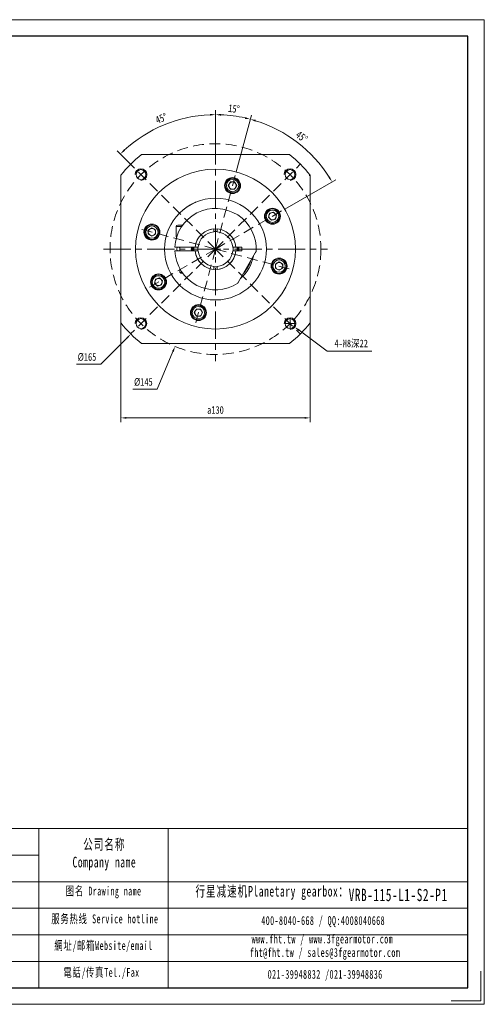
# Model space of a CAD drawing. Header units: millimetres. Extents: x -67 to 891, y -100 to 577.
# Tile 4 of 4: x 572 to 891, y -100 to 577. Entities that reach past the tile are written whole.
import ezdxf

# ---------------------------------------------------------------- set-up
doc = ezdxf.new("R2010")
doc.units = ezdxf.units.MM
doc.header["$LTSCALE"] = 15
doc.linetypes.add('CENTER', pattern=[2, 1.25, -0.25, 0.25, -0.25])
doc.linetypes.add('DASHED', pattern=[0.75, 0.5, -0.25])
doc.layers.get('0').update_dxf_attribs({"lineweight": 18})
doc.layers.add('3中心线层', color=1, linetype='CENTER', lineweight=18)
doc.layers.add('图框_外框线', color=7, linetype='Continuous', lineweight=18)
doc.styles.add('TH_GBDIM', font='txt', dxfattribs={"width": 0.8})
doc.styles.add('标准', font='txt', dxfattribs={"width": 0.667})
doc.dimstyles.new('TH_GBDIM', dxfattribs={"dimscale": 1.5, "dimtxt": 3.5, "dimasz": 2.5, "dimexe": 2, "dimexo": 0, "dimgap": 1.5, "dimtad": 1, "dimdec": 1, "dimdsep": 46, "dimtxsty": 'TH_GBDIM', "dimcen": 2.5, "dimdle": 5, "dimclrd": 4, "dimclre": 4, "dimclrt": 3, "dimadec": 0, "dimazin": 0, "dimtfac": 0.714286, "dimtdec": 1, "dimtmove": 0, "dimatfit": 3, "dimfxl": 1, "dimtolj": 1, "dimarcsym": 0})

# ---------------------------------------------------------------- blocks, each defined once
blk = doc.blocks.new('*X10')
at = {"transparency": 16777216}
blk.add_hatch(color=4, dxfattribs=at).paths.add_polyline_path([(764.53, 363.86), (763.78, 362.85), (761.15, 365.59)], flags=0)
at = {"color": 4, "transparency": 16777216}
for p, q in [((754.19, 367.98), (761.69, 367.98)), ((757.94, 364.23), (757.94, 371.73)), ((783.49, 348.98), (764.16, 363.36)), ((814.19, 348.98), (783.49, 348.98))]:
    blk.add_line(p, q, dxfattribs=at)
at = {"color": 3, "transparency": 16777216, "insert": (799.96, 354.06), "char_height": 5.25, "width": 46.62, "attachment_point": 5, "style": 'TH_GBDIM'}
blk.add_mtext('4-M8深22', dxfattribs=at)
blk = doc.blocks.new('*X11')
at = {"transparency": 16777216}
for points in [[(645.4, 303.71), (645.4, 302.46), (641.65, 303.09)], [(767.9, 303.71), (767.9, 302.46), (771.65, 303.09)]]:
    blk.add_hatch(color=4, dxfattribs=at).paths.add_polyline_path(points, flags=0)
at = {"color": 4, "transparency": 16777216}
for p, q in [((641.65, 368.41), (641.65, 300.09)), ((771.65, 368.41), (771.65, 300.09)), ((767.9, 303.09), (645.4, 303.09))]:
    blk.add_line(p, q, dxfattribs=at)
at = {"color": 3, "transparency": 16777216, "insert": (706.65, 308.49), "char_height": 5.25, "width": 22.7733, "attachment_point": 5, "style": 'TH_GBDIM'}
blk.add_mtext('a130', dxfattribs=at)
blk = doc.blocks.new('*X12')
at = {"transparency": 16777216}
blk.add_hatch(color=4, dxfattribs=at).paths.add_polyline_path([(676.81, 349.05), (677.97, 348.57), (678.83, 352.27)], flags=0)
at = {"color": 4, "transparency": 16777216}
for p, q in [((706.65, 415.47), (706.65, 422.97)), ((702.9, 419.22), (710.4, 419.22)), ((666.61, 322.87), (677.39, 348.81)), ((649.76, 322.87), (666.61, 322.87))]:
    blk.add_line(p, q, dxfattribs=at)
at = {"color": 3, "transparency": 16777216, "insert": (657.06, 327.74), "char_height": 5.25, "width": 22.9133, "attachment_point": 5, "style": 'TH_GBDIM'}
blk.add_mtext('%%C145', dxfattribs=at)
blk = doc.blocks.new('*X29')
at = {"transparency": 16777216}
for points in [[(702.89, 512.31), (702.91, 511.06), (706.65, 511.76)], [(644.35, 486.81), (643.48, 487.71), (641.21, 484.66)]]:
    blk.add_hatch(color=4, dxfattribs=at).paths.add_polyline_path(points, flags=0)
at = {"color": 4, "transparency": 16777216}
for p, q in [((706.65, 496.22), (706.65, 514.76)), ((648.31, 477.56), (639.09, 486.78))]:
    blk.add_line(p, q, dxfattribs=at)
blk.add_arc((706.65, 419.22), 92.54, 92.32186, 132.67814, dxfattribs=at)
at = {"color": 3, "transparency": 16777216, "insert": (669.37, 509.22), "char_height": 5.25, "width": 18.8557, "attachment_point": 5, "rotation": 22.5, "style": 'TH_GBDIM'}
blk.add_mtext('45%%D', dxfattribs=at)
blk = doc.blocks.new('*X30')
at = {"transparency": 16777216}
for points in [[(710.38, 511.03), (710.41, 512.28), (706.65, 511.73)], [(727.1, 510.08), (726.8, 508.87), (730.59, 508.58)]]:
    blk.add_hatch(color=4, dxfattribs=at).paths.add_polyline_path(points, flags=0)
at = {"color": 4, "transparency": 16777216}
for p, q in [((706.65, 496.22), (706.65, 514.73)), ((720.88, 472.35), (731.37, 511.47))]:
    blk.add_line(p, q, dxfattribs=at)
blk.add_arc((706.65, 419.22), 92.51, 77.32278, 87.67722, dxfattribs=at)
at = {"color": 3, "transparency": 16777216, "insert": (719.36, 515.77), "char_height": 5.25, "width": 16.237, "attachment_point": 5, "rotation": 352.5, "style": 'TH_GBDIM'}
blk.add_mtext('15%%D', dxfattribs=at)
blk = doc.blocks.new('*X31')
at = {"transparency": 16777216}
for points in [[(734.02, 506.95), (734.37, 508.15), (730.6, 508.6)], [(785.37, 469.02), (784.3, 468.37), (786.78, 465.48)]]:
    blk.add_hatch(color=4, dxfattribs=at).paths.add_polyline_path(points, flags=0)
at = {"color": 4, "transparency": 16777216}
for p, q in [((720.88, 472.35), (731.37, 511.49)), ((754.28, 446.72), (789.38, 466.98))]:
    blk.add_line(p, q, dxfattribs=at)
blk.add_arc((706.65, 419.22), 92.53, 32.32228, 72.67772, dxfattribs=at)
at = {"color": 3, "transparency": 16777216, "insert": (765.94, 496.5), "char_height": 5.25, "width": 19.264, "attachment_point": 5, "rotation": 322.5, "style": 'TH_GBDIM'}
blk.add_mtext('45%%D', dxfattribs=at)
blk = doc.blocks.new('*X32')
at = {"transparency": 16777216}
blk.add_hatch(color=4, dxfattribs=at).paths.add_polyline_path([(645.36, 358.53), (646.25, 357.65), (648.45, 360.75)], flags=0)
at = {"color": 4, "transparency": 16777216}
for p, q in [((706.65, 415.47), (706.65, 422.97)), ((702.9, 419.22), (710.4, 419.22)), ((627.83, 340.04), (645.8, 358.09)), ((610.98, 340.04), (627.83, 340.04))]:
    blk.add_line(p, q, dxfattribs=at)
at = {"color": 3, "transparency": 16777216, "insert": (618.28, 344.91), "char_height": 5.25, "width": 22.9133, "attachment_point": 5, "style": 'TH_GBDIM'}
blk.add_mtext('%%C165', dxfattribs=at)

msp = doc.modelspace()

# ---------------------------------------------------------------- linework, layer by layer
at = {"color": 7, "linetype": 'Continuous', "lineweight": 15}
for p, q in [((655.84, 484.22), (757.45, 484.22)), ((641.65, 368.41), (641.65, 470.03)), ((771.65, 470.03), (771.65, 368.41)), ((715.47, 462.93), (716.92, 465.43)), ((716.92, 460.43), (715.47, 462.93)), ((716.92, 465.43), (719.8, 465.43)), ((719.8, 465.43), (721.25, 462.93)), ((721.25, 462.93), (719.8, 460.43)), ((719.8, 460.43), (716.92, 460.43)), ((743.05, 441.1), (743.79, 443.89)), ((745.09, 439.06), (743.05, 441.1)), ((743.79, 443.89), (746.58, 444.63)), ((746.58, 444.63), (748.62, 442.59)), ((748.62, 442.59), (747.88, 439.8)), ((660.44, 432.38), (662.94, 433.82)), ((662.94, 433.82), (665.44, 432.38)), ((679.65, 434.72), (679.65, 427.72)), ((683.33, 434.72), (679.65, 434.72)), ((680.65, 435.72), (684.03, 435.72)), ((747.88, 439.8), (745.09, 439.06)), ((660.44, 429.49), (660.44, 432.38)), ((662.94, 428.05), (660.44, 429.49)), ((665.44, 429.49), (662.94, 428.05)), ((665.44, 432.38), (665.44, 429.49)), ((679.97, 427.72), (679.65, 427.72)), ((705.4, 433.16), (705.4, 432.66)), ((705.4, 432.66), (705.4, 431.74)), ((705.4, 431.74), (705.4, 431.16)), ((707.9, 433.16), (707.9, 432.66)), ((707.9, 431.74), (707.9, 432.66)), ((707.9, 431.74), (707.9, 431.16)), ((692.2, 420.47), (679.18, 420.47)), ((680.15, 419.22), (680.18, 420.47)), ((682.15, 420.47), (682.15, 417.97)), ((690.15, 420.47), (690.15, 417.97)), ((690.9, 419.22), (690.95, 420.47)), ((691.45, 420.47), (691.4, 419.22)), ((694.14, 420.55), (693.21, 420.55)), ((720.08, 420.55), (719.16, 420.55)), ((724.65, 420.47), (721.09, 420.47)), ((724.65, 417.97), (724.65, 420.47)), ((679.18, 417.97), (692.2, 417.97)), ((680.18, 417.97), (680.15, 419.22)), ((690.95, 417.97), (690.9, 419.22)), ((691.4, 419.22), (691.45, 417.97)), ((692.14, 418.05), (691.69, 418.05)), ((693.2, 418.05), (694.13, 418.05)), ((719.17, 418.05), (720.1, 418.05)), ((721.09, 417.97), (724.65, 417.97)), ((721.6, 418.05), (721.16, 418.05)), ((722.57, 396.8), (734.03, 416.64)), ((705.4, 407.29), (705.4, 406.71)), ((705.4, 406.71), (705.4, 405.78)), ((707.9, 407.29), (707.9, 406.71)), ((707.9, 405.78), (707.9, 406.71)), ((747.86, 408.95), (750.36, 410.4)), ((747.86, 406.07), (747.86, 408.95)), ((750.36, 410.4), (752.86, 408.95)), ((752.86, 408.95), (752.86, 406.07)), ((682.15, 405.67), (682.15, 403.12)), ((682.15, 403.12), (683.74, 403.12)), ((684.03, 402.72), (682.55, 402.72)), ((705.4, 405.78), (705.4, 405.28)), ((707.9, 405.78), (707.9, 405.28)), ((750.36, 404.62), (747.86, 406.07)), ((752.86, 406.07), (750.36, 404.62)), ((664.67, 395.85), (665.42, 398.64)), ((666.71, 393.81), (664.67, 395.85)), ((665.42, 398.64), (668.21, 399.38)), ((669.5, 394.55), (666.71, 393.81)), ((668.21, 399.38), (670.25, 397.34)), ((670.25, 397.34), (669.5, 394.55)), ((692.05, 375.51), (693.49, 378.01)), ((693.49, 373.01), (692.05, 375.51)), ((693.49, 378.01), (696.38, 378.01)), ((696.38, 373.01), (693.49, 373.01)), ((696.38, 378.01), (697.82, 375.51)), ((697.82, 375.51), (696.38, 373.01)), ((757.45, 354.22), (655.84, 354.22))]:
    msp.add_line(p, q, dxfattribs=at)
at = {"color": 1, "linetype": 'DASHED'}
for q in [(648.31, 477.56), (764.98, 477.56), (720.88, 472.35), (754.28, 446.72), (653.52, 433.46), (648.31, 360.88), (659.02, 391.72), (692.41, 366.09), (764.98, 360.88), (759.77, 404.99)]:
    msp.add_line((706.65, 419.22), q, dxfattribs=at)
at = {"color": 7, "linetype": 'Continuous', "lineweight": 15}
for points in [[(722.35, 420.47), (722.4, 419.22), (722.35, 417.97)], [(722.75, 420.47), (722.79, 418.87), (722.75, 417.97)], [(725.88, 402.52), (725.93, 402.56), (726.08, 402.7)]]:
    msp.add_lwpolyline(points, dxfattribs=at)
at = {"color": 1, "linetype": 'DASHED'}
msp.add_circle((706.65, 419.22), 72.5, dxfattribs=at)
at = {"color": 7, "linetype": 'Continuous', "lineweight": 15}
for centre, radius in [((706.65, 419.22), 55), ((655.38, 470.49), 3.4), ((718.36, 462.93), 5.5), ((718.36, 462.93), 5), ((757.91, 470.49), 3.4), ((718.36, 462.93), 4.25), ((706.65, 419.22), 35), ((745.84, 441.85), 5.5), ((745.84, 441.85), 5), ((745.84, 441.85), 4.25), ((662.94, 430.93), 5.5), ((662.94, 430.93), 5), ((662.94, 430.93), 4.25), ((750.36, 407.51), 5.5), ((750.36, 407.51), 5), ((750.36, 407.51), 4.25), ((667.46, 396.6), 5.5), ((667.46, 396.6), 5), ((667.46, 396.6), 4.25), ((694.94, 375.51), 5.5), ((694.94, 375.51), 5), ((694.94, 375.51), 4.25), ((655.38, 367.96), 3.4), ((757.91, 367.96), 3.4)]:
    msp.add_circle(centre, radius, dxfattribs=at)
for centre, radius, start, end in [((706.65, 419.22), 82.5, 128.01228, 141.98772), ((706.65, 419.22), 82.5, 38.01228, 51.98772), ((718.36, 462.93), 2.5, 150, 210), ((718.36, 462.93), 2.5, 90, 150), ((718.36, 462.93), 2.5, 210, 270), ((718.36, 462.93), 2.5, 30, 90), ((718.36, 462.93), 2.5, 270, 330), ((718.36, 462.93), 2.5, 330, 30), ((706.65, 419.22), 28, 356.7655, 177.4413), ((745.84, 441.85), 2.5, 165, 225), ((745.84, 441.85), 2.5, 105, 165), ((745.84, 441.85), 2.5, 45, 105), ((745.84, 441.85), 2.5, 285, 345), ((745.84, 441.85), 2.5, 345, 45), ((680.65, 434.72), 1, 90, 180), ((745.84, 441.85), 2.5, 225, 285), ((662.94, 430.93), 2.5, 120, 180), ((662.94, 430.93), 2.5, 180, 240), ((662.94, 430.93), 2.5, 60, 120), ((662.94, 430.93), 2.5, 240, 300), ((662.94, 430.93), 2.5, 0, 60), ((662.94, 430.93), 2.5, 300, 360), ((706.65, 419.22), 14, 5.12252, 174.87748), ((706.65, 419.22), 14, 95.12252, 174.56813), ((706.65, 419.22), 12, 95.97916, 173.65937), ((706.65, 419.22), 12.1, 84.07044, 95.92956), ((706.65, 419.22), 14, 5.43187, 84.87748), ((706.65, 419.22), 12, 6.34063, 84.02084), ((682.23, 421.24), 1, 230.5375, 265.20537), ((706.65, 419.22), 16.15, 175.5609, 184.4391), ((706.65, 419.22), 15, 174.93124, 184.49174), ((706.65, 419.22), 12.1, 173.71199, 185.57135), ((706.65, 419.22), 12.1, 354.42865, 6.28801), ((706.65, 419.22), 15, 355.50826, 5.06876), ((706.65, 419.22), 15.25, 355.29835, 4.70165), ((706.65, 419.22), 28, 182.5587, 303.2345), ((682.23, 417.24), 1, 94.58705, 133.28456), ((706.65, 419.22), 14, 184.81331, 264.87748), ((706.65, 419.22), 14, 185.12252, 354.87748), ((706.65, 419.22), 12, 185.61792, 264.02084), ((706.65, 419.22), 12, 275.97916, 354.38208), ((706.65, 419.22), 14, 275.12252, 355.18669), ((706.65, 419.22), 26.5, 310.62996, 349.37004), ((706.65, 419.22), 12.1, 264.07044, 275.92956), ((706.65, 419.22), 25.5, 319.6307, 341.36488), ((750.36, 407.51), 2.5, 120, 180), ((750.36, 407.51), 2.5, 180, 240), ((750.36, 407.51), 2.5, 60, 120), ((750.36, 407.51), 2.5, 0, 60), ((750.36, 407.51), 2.5, 300, 0), ((750.36, 407.51), 2.5, 240, 300), ((667.46, 396.6), 2.5, 165, 225), ((667.46, 396.6), 2.5, 105, 165), ((667.46, 396.6), 2.5, 225, 285), ((667.46, 396.6), 2.5, 45, 105), ((667.46, 396.6), 2.5, 285, 345), ((667.46, 396.6), 2.5, 345, 45), ((694.94, 375.51), 2.5, 150, 210), ((694.94, 375.51), 2.5, 90, 150), ((694.94, 375.51), 2.5, 210, 270), ((694.94, 375.51), 2.5, 30, 90), ((694.94, 375.51), 2.5, 270, 330), ((694.94, 375.51), 2.5, 330, 30), ((706.65, 419.22), 82.5, 218.01228, 231.98772), ((706.65, 419.22), 82.5, 308.01228, 321.98772)]:
    msp.add_arc(centre, radius, start, end, dxfattribs=at)
at = {"color": 4}
for centre in [(655.41, 470.51), (757.89, 470.51), (655.36, 367.98), (757.94, 367.98)]:
    msp.add_arc(centre, 4, 270, 180, dxfattribs=at)
at = {"color": 7, "linetype": 'Continuous', "lineweight": 15}
for points in [[(771.15, 469.85), (771.65, 470.03)], [(679.18, 420.47), (678.68, 420.47)], [(692.7, 420.47), (692.2, 420.47)], [(693.21, 420.55), (692.71, 420.55)], [(720.59, 420.55), (720.08, 420.55)], [(721.09, 420.47), (720.59, 420.47)], [(678.68, 417.97), (679.18, 417.97)], [(692.2, 417.97), (692.7, 417.97)], [(692.7, 418.05), (693.2, 418.05)], [(720.1, 418.05), (720.6, 418.05)], [(720.59, 417.97), (721.09, 417.97)], [(734.6, 417.64), (734.03, 416.64)], [(682.15, 403.12), (682.55, 402.72)], [(722.57, 396.8), (721.99, 395.8)]]:
    msp.add_open_spline(points, degree=1, dxfattribs=at)
for points, knots in [([(686.15, 447.59), (685.68, 447.24), (684.73, 446.53), (683.39, 445.39), (682.14, 444.22), (681.14, 443.2), (680.38, 442.36), (679.76, 441.63), (679.25, 441), (679.18, 440.91), (679.15, 440.87)], [0, 0, 0, 0, 1.306712, 2.648737, 4.012139, 5.412442, 6.330977, 7.268527, 8.620213, 9.73049, 9.73049, 9.73049, 9.73049]), ([(693.1, 451.49), (693.07, 451.48), (693.02, 451.46), (692.14, 451.08), (690.72, 450.4), (689.17, 449.56), (687.81, 448.73), (686.89, 448.12), (686.34, 447.73), (686.15, 447.59)], [0, 0, 0, 0, 1.202605, 2.667378, 4.163742, 5.746894, 6.616359, 7.504845, 7.986386, 7.986386, 7.986386, 7.986386]), ([(694.72, 420.55), (694.65, 420.55), (694.45, 420.55), (694.26, 420.55), (694.14, 420.55)], [0, 0, 0, 0, 0.220098, 0.5807392, 0.5807392, 0.5807392, 0.5807392]), ([(719.16, 420.55), (719.04, 420.55), (718.84, 420.55), (718.65, 420.55), (718.57, 420.55)], [0, 0, 0, 0, 0.3606412, 0.5807392, 0.5807392, 0.5807392, 0.5807392]), ([(694.13, 418.05), (694.25, 418.05), (694.44, 418.05), (694.63, 418.05), (694.71, 418.05)], [0, 0, 0, 0, 0.3640185, 0.580008, 0.580008, 0.580008, 0.580008]), ([(718.59, 418.05), (718.66, 418.05), (718.86, 418.05), (719.05, 418.05), (719.17, 418.05)], [0, 0, 0, 0, 0.2159895, 0.580008, 0.580008, 0.580008, 0.580008])]:
    msp.add_open_spline(points, degree=3, knots=knots, dxfattribs=at)
at = {"layer": '3中心线层'}
for p, q in [((706.65, 496.22), (706.65, 342.22)), ((629.65, 419.22), (783.65, 419.22))]:
    msp.add_line(p, q, dxfattribs=at)
at = {"layer": '图框_外框线'}
for p, q in [((18.03, 20.47), (880.08, 20.47)), ((585.13, 20.47), (585.13, -89.02)), ((674.14, 20.47), (674.14, -89.02)), ((100.64, 2.2), (585.13, 2.2)), ((18.03, -16.06), (880.08, -16.06)), ((100.64, -34.33), (880.08, -34.33)), ((100.64, -52.6), (880.08, -52.6)), ((100.64, -70.87), (880.08, -70.87))]:
    msp.add_line(p, q, dxfattribs=at)
at = {"layer": '图框_外框线', "color": 3}
msp.add_lwpolyline([(-66.61, -100.43), (891.49, -100.43), (891.49, 577.08), (-66.61, 577.08)], close=True, dxfattribs=at)
at = {"layer": '图框_外框线', "color": 3, "lineweight": 25}
msp.add_lwpolyline([(-9.58, -89.02), (880.08, -89.02), (880.08, 565.68), (-9.58, 565.68)], close=True, dxfattribs=at)
at = {"layer": '图框_外框线', "color": 3}
msp.add_lwpolyline([(889.21, -77.62), (889.21, -98.15), (868.68, -98.15)], dxfattribs=at)

# ---------------------------------------------------------------- texts
at = {"layer": '图框_外框线', "color": 1, "attachment_point": 2, "style": '标准'}
for s, insert, char_height, width in [('\\T1.1;公司名称\\PCompany name', (630.2, 13.26), 7.3079, 94.6139), ('\\T1.1;图名 Drawing name', (629.7, -19.43), 6.0899, 77.8815), ('\\T1.1;  行星减速机Planetary gearbox：', (741.97, -18.96), 7.3079, 114.9353), ('\\T1.1;\\pxt5;VRB-115-L1-S2-P1', (832.26, -20.9), 8.5258, 62.0465), ('\\T1.1;服务热线 Service hotline', (630.57, -38.58), 6.0899, 86.7675), ('\\T1.1;400-8040-668 / QQ:4008040668', (780.68, -39.75), 6.0899, 177.3093), ('\\T1.1;www.fht.tw / www.3fgearmotor.com ', (780.12, -52.43), 6.0899, 177.5089), ('\\T1.1;網址/邮箱Website/email', (629.62, -56.93), 6.0899, 90.3168), ('\\T1.1;\\pxt12;fht@fht.tw / sales@3fgearmotor.com ', (781.98, -61.7), 6.0899, 177.5089), ('\\T1.1;電話/传真Tel./Fax', (628.25, -75.42), 6.0899, 91.403), ('\\T1.1;021-39948832 /021-39948836 ', (782.04, -76.75), 6.0899, 135.5414)]:
    msp.add_mtext(s, dxfattribs=dict(at, insert=insert, char_height=char_height, width=width))

# ---------------------------------------------------------------- dimensions: what is measured, and where the dimension line sits
for base, line1, line2, picture, middle in [((671.23, 504.72), ((706.65, 496.22), (706.65, 342.22)), ((706.65, 419.22), (648.31, 477.56)), '*X29', (669.37, 509.22)), ((718.72, 510.94), ((706.65, 419.22), (720.88, 472.35)), ((706.65, 496.22), (706.65, 342.22)), '*X30', (719.36, 515.77)), ((762.98, 492.63), ((706.65, 419.22), (754.28, 446.72)), ((706.65, 419.22), (720.88, 472.35)), '*X31', (765.94, 496.5))]:
    dim = msp.add_angular_dim_2l(base=base, line1=line1, line2=line2, dimstyle='TH_GBDIM', override={"dimtad": 1, "dimtih": 0, "dimtoh": 0, "dimsah": 1, "dimtdec": 0, "dimtzin": 0})
    dim.commit()
    dim.dimension.update_dxf_attribs({"geometry": picture, "text_midpoint": middle})
for p1, p2, picture, middle in [((734.47, 486.17), (678.83, 352.27), '*X12', (666.61, 322.87)), ((764.85, 477.69), (648.45, 360.75), '*X32', (627.83, 340.04))]:
    dim = msp.add_diameter_dim_2p(p1=p1, p2=p2, dimstyle='TH_GBDIM', override={"dimtih": 1, "dimtoh": 1, "dimpost": '%%C<>', "dimsah": 1, "dimtofl": 0, "dimtzin": 0})
    dim.commit()
    dim.dimension.update_dxf_attribs({"geometry": picture, "text_midpoint": middle, "dimtype": 163})
dim = msp.add_linear_dim(base=(641.65, 303.09), p1=(771.65, 368.41), p2=(641.65, 368.41), text='a<>', dimstyle='TH_GBDIM', override={"dimsah": 1, "dimtzin": 0})
dim.commit()
dim.dimension.update_dxf_attribs({"geometry": '*X11', "text_midpoint": (706.65, 308.49)})
dim = msp.add_diameter_dim_2p(p1=(754.73, 370.37), p2=(761.15, 365.59), text='4-M8深22', dimstyle='TH_GBDIM', override={"dimtih": 1, "dimtoh": 1, "dimpost": '%%C<>', "dimsah": 1, "dimtofl": 0, "dimtzin": 0})
dim.commit()
dim.dimension.update_dxf_attribs({"geometry": '*X10', "text_midpoint": (783.49, 348.98), "dimtype": 163})

doc.saveas('drawing.dxf')
